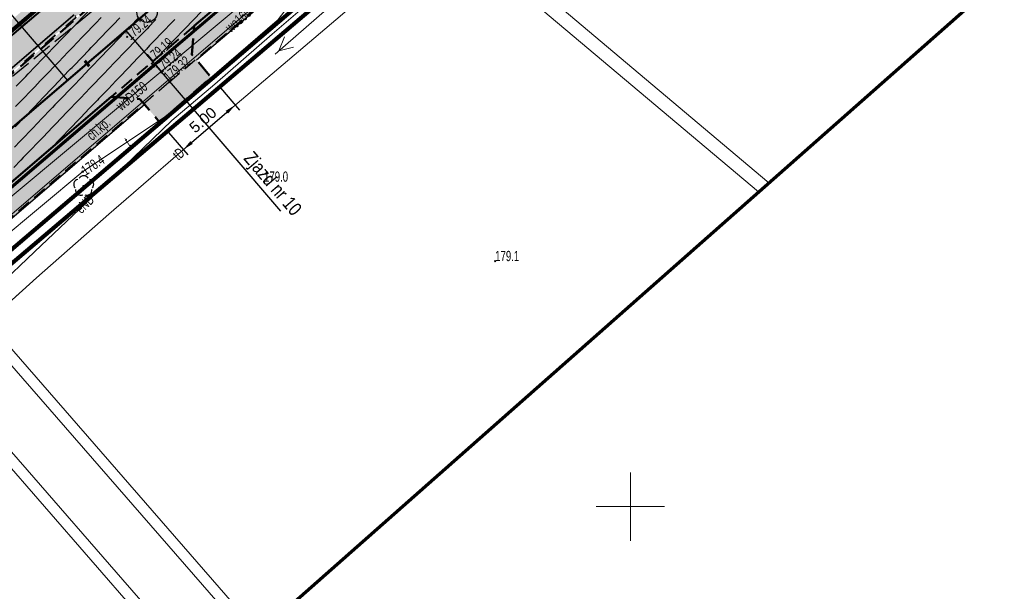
# Model space of a CAD drawing. Header units: metres. Extents: x 7429064 to 7431133, y 5709479 to 5714472.
# Tile 122 of 176: x 7429705 to 7429777, y 5709994 to 5710036. Entities that reach past the tile are written whole.
import ezdxf
from ezdxf.enums import TextEntityAlignment as Align

# ---------------------------------------------------------------- set-up
doc = ezdxf.new("R2010")
doc.units = ezdxf.units.M
for name, pattern in [('1', [0]), ('12', [3, 1, -1, 0, -1]), ('2_KTCR02', [1.5, 1, -0.5]), ('2_KTJZ01', [2, 1.5, -0.5]), ('2_KTKR01', [0]), ('3_14', [1, -1]), ('3_KTCR02', [1.5, 1, -0.5]), ('3_KTJZ01', [2, 1.5, -0.5]), ('3_KTKR01', [0]), ('4_SUOP03_17', [0]), ('4_SUPE_01', [0]), ('4_SUPT_01', [0]), ('4_SUPW_01', [0]), ('7_1', [0]), ('7_SUOP03_07', [0]), ('7_SUPE_01', [0]), ('7_SUPT_01', [0]), ('7_SUPW_01', [0]), ('CENTER2', [1.125, 0.75, -0.125, 0.125, -0.125]), ('DASHED', [19.05, 12.7, -6.35]), ('HIDDEN', [0.375, 0.25, -0.125])]:
    doc.linetypes.add(name, pattern=pattern)
for name, color, linetype in [('_1_Mapa', 7, 'Continuous'), ('_1_X-REFY', 7, 'Continuous'), ('C-DROGI-SYTUACJA-ETYKIETY', 7, 'Continuous'), ('C-TEREN', 7, 'Continuous'), ('D_1_LINIA_OPIS_ZJAZDY', 7, 'Continuous'), ('zzz.gaHSDomyslna', 7, 'Continuous')]:
    doc.layers.add(name, color=color, linetype=linetype)
doc.layers.add('_Brudnopis', color=22, linetype='Continuous', lineweight=50, plot=False)
for name, color, linetype, lineweight in [('_D_7_PAS DROGOWY-LINIA ROZGR TEREN INW', 222, 'HIDDEN', 50), ('_D_7_TEREN NIEZBEDNY DLA OB_BUD', 252, 'HIDDEN', 50), ('_D_8_Wymiary', 7, 'Continuous', 20), ('D_1_LINIA_KRAWĘŻNIK_BET_20_30 WYN 0-2 CM', 5, 'HIDDEN', 40), ('D_1_LINIA_KRAWĘŻNIK_BET_20_30 WYN 12 CM - III', 7, 'Continuous', 50), ('gaPoziome', 7, 'Continuous', 30), ('GMINA_L_0', 252, '12', 35), ('KRAWĘŻNIK BETONOWY 12_25 WYN 0 CM', 250, 'DASHED', 50), ('KRZYZE_L_0', 252, '1', 18), ('KTCR_E_T_1', 252, 'Continuous', 15), ('KTCR_L_1', 252, '2_KTCR02', 30), ('KTJZ_L_0', 252, '2_KTJZ01', 30), ('KTKR_L_0', 252, '2_KTKR01', 30), ('OBOP_T_1', 82, 'Continuous', 30), ('RTPW_T_0', 252, 'Continuous', 15), ('RTPW_T_1', 252, 'Continuous', 15), ('SUOT_L_1', 252, '4_SUOP03_17', 35), ('SUPE_E_T_3', 252, 'Continuous', 15), ('SUPE_L_3', 252, '4_SUPE_01', 18), ('SUPT_E_T_0', 252, 'Continuous', 15), ('SUPT_L_0', 252, '4_SUPT_01', 18), ('SUPW_E_T_0', 252, 'Continuous', 15), ('SUPW_L_0', 252, '4_SUPW_01', 18), ('SUTT_T_0', 252, 'Continuous', 18), ('zakres', 252, 'Continuous', 70)]:
    doc.layers.add(name, color=color, linetype=linetype, lineweight=lineweight)
doc.layers.add('D_1_LINIA_OBRZEŻE_BET_6x30cm - III', color=24, linetype='Continuous', lineweight=30, transparency=0.3)
doc.layers.add('D_2_HECZ_ZJAZDY - KOSTKA BET', color=214, linetype='Continuous', lineweight=13, transparency=0.3)
doc.layers.add('D_2_HECZ_CHODNIK_KOSTKA', color=7, linetype='Continuous', lineweight=0, true_color=0xf7f588, transparency=0.35)
doc.layers.add('D_2_HECZ_JEZDNIA KR3- NOWA KONSTRUKCJA', color=7, linetype='Continuous', lineweight=13, true_color=0x99e6ff, transparency=0.3)
doc.layers.add('DZIALKA_L_0', color=7, linetype='1', lineweight=40, true_color=0x008000)
doc.layers.add('HECZ DROGI ROWEROWE', color=7, linetype='Continuous', lineweight=13, true_color=0xff8a8a)
doc.styles.add('major_arial', font='arial.ttf')
doc.styles.add('Styl Arial', font='arial.ttf', dxfattribs={"width": 0.8, "height": 0.9})
doc.dimstyles.new('major_500', dxfattribs={"dimtxt": 0.8, "dimasz": 0.8, "dimexe": 0.5, "dimexo": 1, "dimgap": 0.3, "dimtad": 1, "dimzin": 1, "dimdsep": 46, "dimtxsty": 'major_arial', "dimcen": 0, "dimse1": 1, "dimse2": 1, "dimaunit": 1, "dimadec": 1, "dimazin": 0, "dimtfac": 1, "dimtix": 1, "dimtmove": 0, "dimatfit": 3, "dimfxl": 2, "dimfxlon": 1, "dimtolj": 1, "dimarcsym": 0})

# ---------------------------------------------------------------- blocks, each defined once
blk = doc.blocks.new('3_OBOP02_01')
at = {"linetype": 'Continuous'}
blk.add_circle((0, 0), 0.045, dxfattribs=at)
for centre, start, end in [((0, 0.375), 30.14012, 149.85988), ((-0.357, 0.116), 102.14447, 221.86002), ((0.357, 0.116), 318.13998, 77.85553), ((-0.22, -0.303), 174.14818, 293.85423), ((0.22, -0.303), 246.14577, 5.85182)]:
    blk.add_arc(centre, 0.375, start, end, dxfattribs=at)
blk = doc.blocks.new('3_RTPW01')
at = {"linetype": 'Continuous'}
blk.add_circle((0, 0), 0.045, dxfattribs=at)
blk = doc.blocks.new('3_RTPW02')
at = {"linetype": 'Continuous'}
blk.add_circle((0, 0), 0.045, dxfattribs=at)
blk = doc.blocks.new('7_SUPS01_07')
at = {"linetype": 'Continuous'}
blk.add_circle((0, 0), 0.0625, dxfattribs=at)
blk = doc.blocks.new('X-ref_MDCP_Szara')
at = {"layer": 'DZIALKA_L_0', "linetype": '1'}
for p, q in [((7429836.45, 5710146.5), (7429660.24, 5709996.55)), ((7429668.8, 5709988.15), (7429832.91, 5710127.96))]:
    blk.add_line(p, q, dxfattribs=at)
at = {"layer": 'GMINA_L_0', "linetype": '12'}
blk.add_line((7429660.24, 5709996.55), (7429836.45, 5710146.5), dxfattribs=at)
at = {"layer": 'KRZYZE_L_0', "linetype": '1'}
for p, q in [((7429750, 5709997.5), (7429750, 5710002.5)), ((7429747.5, 5710000), (7429752.5, 5710000))]:
    blk.add_line(p, q, dxfattribs=at)
at = {"layer": 'KTCR_L_1', "linetype": '3_14'}
for p in [(7429737.95, 5710051.59), (7429691.93, 5710012.33)]:
    blk.add_line(p, (7429715.16, 5710032.17), dxfattribs=at)
at = {"layer": 'KTCR_L_1', "linetype": '3_KTCR02'}
for q in [(7429738.93, 5710050.44), (7429693.03, 5710011.15)]:
    blk.add_line((7429716.29, 5710031.02), q, dxfattribs=at)
at = {"layer": 'KTJZ_L_0', "linetype": '3_KTJZ01'}
for p, q in [((7429737.95, 5710051.59), (7429715.16, 5710032.17)), ((7429687.8, 5710017.54), (7429710.93, 5710036.44)), ((7429715.16, 5710032.17), (7429691.93, 5710012.33))]:
    blk.add_line(p, q, dxfattribs=at)
at = {"layer": 'KTKR_L_0', "linetype": '3_KTKR01'}
for p in [(7429737.95, 5710051.59), (7429691.93, 5710012.33)]:
    blk.add_line(p, (7429715.16, 5710032.17), dxfattribs=at)
at = {"layer": 'SUOT_L_1', "linetype": '7_SUOP03_07'}
blk.add_line((7429716.23, 5710028.66), (7429724.18, 5710035.49), dxfattribs=at)
at = {"layer": 'SUOT_L_1', "linetype": '7_1'}
blk.add_line((7429716.23, 5710028.66), (7429724.18, 5710035.49), dxfattribs=at)
at = {"layer": 'SUPE_L_3', "linetype": '7_SUPE_01'}
for p, q in [((7429723.81, 5710034.53), (7429729.15, 5710039.13)), ((7429724.034, 5710033.068), (7429727.802, 5710036.356)), ((7429719.62, 5710030.86), (7429723.81, 5710034.53)), ((7429724.298, 5710033.299), (7429724.723, 5710034.333)), ((7429724.298, 5710033.299), (7429725.38, 5710033.579)), ((7429716.49, 5710028.22), (7429719.62, 5710030.86)), ((7429711.57, 5710023.5), (7429716.49, 5710028.22)), ((7429706.43, 5710018.62), (7429711.57, 5710023.5)), ((7429700.16, 5710012.66), (7429706.43, 5710018.62))]:
    blk.add_line(p, q, dxfattribs=at)
at = {"layer": 'SUPT_L_0', "linetype": '7_SUPT_01'}
for p, q in [((7429724.18, 5710035.49), (7429727.42, 5710039.77)), ((7429733.19, 5710039.64), (7429728.47, 5710035.58)), ((7429716.23, 5710028.66), (7429724.18, 5710035.49)), ((7429728.47, 5710035.58), (7429719.65, 5710028.09)), ((7429709.97, 5710024.48), (7429716.23, 5710028.66)), ((7429719.65, 5710028.09), (7429711.88, 5710021.36)), ((7429679.55, 5709999.21), (7429709.97, 5710024.48)), ((7429706.58, 5710016.73), (7429711.88, 5710021.36)), ((7429697.61, 5710008.63), (7429706.58, 5710016.73))]:
    blk.add_line(p, q, dxfattribs=at)
at = {"layer": 'SUPW_L_0', "linetype": '7_SUPW_01'}
for p, q in [((7429659.872, 5709982.877), (7429732.87, 5710045.46)), ((7429725.657, 5710040.114), (7429694.747, 5710014.324))]:
    blk.add_line(p, q, dxfattribs=at)
at = {"layer": 'SUPW_L_0', "linetype": '7_1'}
for p, q in [((7429659.872, 5709982.877), (7429732.87, 5710045.46)), ((7429738.916, 5710041.52), (7429760.112, 5710023.673)), ((7429759.354, 5710023.004), (7429738.21, 5710040.808)), ((7429694.747, 5710014.324), (7429725.657, 5710040.114)), ((7429693.294, 5710024.684), (7429722.85, 5709990.774)), ((7429722.25, 5709990.244), (7429692.691, 5710024.159)), ((7429699.654, 5710009.846), (7429719.14, 5709987.498)), ((7429718.54, 5709986.968), (7429699.05, 5710009.321))]:
    blk.add_line(p, q, dxfattribs=at)
at = {"layer": 'zakres', "linetype": 'Continuous', "lineweight": 70, "flags": 128}
blk.add_lwpolyline([(7429664.145, 5709938.943), (7429852.365, 5710105.124), (7429894.812, 5710142.052)], dxfattribs=at)
at = {"layer": 'OBOP_T_1'}
blk.add_blockref('3_OBOP02_01', (7429710.04, 5710023.43), dxfattribs=at)
at = {"layer": 'RTPW_T_0'}
for p in [(7429723.22, 5710023.74), (7429740.117, 5710017.939)]:
    blk.add_blockref('3_RTPW01', p, dxfattribs=at)
at = {"layer": 'RTPW_T_1'}
for p in [(7429713.21, 5710034.33), (7429715.02, 5710032.37), (7429715.16, 5710032.17), (7429716.29, 5710031.02)]:
    blk.add_blockref('3_RTPW02', p, dxfattribs=at)
at = {"layer": 'SUTT_T_0'}
blk.add_blockref('7_SUPS01_07', (7429709.97, 5710024.48), dxfattribs=at)
at = {"layer": 'KTCR_E_T_1', "width": 0.7}
blk.add_text('ch.kp.', height=0.75, rotation=40.9623, dxfattribs=at).set_placement((7429711.177, 5710027.531), align=Align.MIDDLE)
at = {"layer": 'RTPW_T_0', "width": 0.7}
for s, p in [('179.0', (7429723.22, 5710023.74)), ('179.1', (7429740.117, 5710017.939))]:
    blk.add_text(s, height=0.75, dxfattribs=at).set_placement(p)
at = {"layer": 'RTPW_T_1', "width": 0.7}
blk.add_text('179.24', height=0.75, rotation=40.40575, dxfattribs=at).set_placement((7429713.21, 5710034.33), align=Align.MIDDLE_LEFT)
for s, rotation, p in [('179.19', 40.60765, (7429715.02, 5710032.37)), ('179.32', 40.62213, (7429716.29, 5710031.02))]:
    blk.add_text(s, height=0.75, rotation=rotation, dxfattribs=at).set_placement(p)
blk.add_text('179.24', height=0.75, rotation=40.43526, dxfattribs=at).set_placement((7429715.16, 5710032.17), align=Align.TOP_LEFT)
at = {"layer": 'SUPE_E_T_3', "width": 0.7}
blk.add_text('eND', height=0.75, rotation=43.51362, dxfattribs=at).set_placement((7429710.114, 5710022.117), align=Align.MIDDLE)
at = {"layer": 'SUPT_E_T_0', "width": 0.7}
for s, rotation, p in [('t', 33.7323, (7429713.226, 5710026.654)), ('tD', 40.89752, (7429716.976, 5710025.774))]:
    blk.add_text(s, height=0.75, rotation=rotation, dxfattribs=at).set_placement(p, align=Align.MIDDLE)
at = {"layer": 'SUPW_E_T_0', "width": 0.7}
for s, rotation, p in [('wo160', 40.60702, (7429721.329, 5710035.566)), ('woD150', 39.83999, (7429713.545, 5710030.009))]:
    blk.add_text(s, height=0.75, rotation=rotation, dxfattribs=at).set_placement(p, align=Align.MIDDLE)
at = {"layer": 'SUTT_T_0', "width": 0.7}
blk.add_text('178.4', height=0.75, rotation=33.50838, dxfattribs=at).set_placement((7429709.97, 5710024.48), align=Align.MIDDLE_LEFT)
blk = doc.blocks.new('*U286')
at = {"layer": 'zzz.gaHSDomyslna', "color": 140}
for points in [[(22.792, 19.507, 0.12, 0.12, 0), (24.312, 20.807, 0.12, 0.12, 0)], [(18.234, 15.606, 0.12, 0.12, 0), (19.753, 16.906, 0.12, 0.12, 0)]]:
    blk.add_lwpolyline(points, format="xyseb", dxfattribs=at)
blk = doc.blocks.new('gaHSPos')
at = {"color": 0, "linetype": 'Continuous', "lineweight": 0}
blk.add_point((0, 0), dxfattribs=at)
blk = doc.blocks.new('*U247')
at = {"layer": 'zzz.gaHSDomyslna', "color": 140}
for points in [[(5.24, 4.643, 0.12, 0.12, 0), (-0.078, 0.091, 0.12, 0.12, 0)], [(4.636, 3.81, 0.12, 0.12, 0), (5.396, 4.46, 0.12, 0.12, 0)], [(3.117, 2.51, 0.12, 0.12, 0), (3.877, 3.16, 0.12, 0.12, 0)], [(1.598, 1.209, 0.12, 0.12, 0), (2.357, 1.86, 0.12, 0.12, 0)], [(0.078, -0.091, 0.12, 0.12, 0), (0.838, 0.559, 0.12, 0.12, 0)]]:
    blk.add_lwpolyline(points, format="xyseb", dxfattribs=at)
at = {"color": 140}
for p in [(5.318, 4.552), (0, 0)]:
    blk.add_blockref('gaHSPos', p, dxfattribs=at)
blk = doc.blocks.new('X-ref_SOR')
at = {"layer": 'gaPoziome'}
for name, p in [('*U286', (7429687.419, 5710012.817)), ('*U247', (7429704.1, 5710031.305))]:
    blk.add_blockref(name, p, dxfattribs=at)
blk = doc.blocks.new('*D115')
at = {"layer": '_D_8_Wymiary', "color": 0, "lineweight": -2, "transparency": 16777216}
for p, q in [((7429720.028, 5710030.605), (7429721.437, 5710028.966)), ((7429717.925, 5710026.608), (7429720.504, 5710028.824)), ((7429716.236, 5710027.347), (7429717.644, 5710025.707))]:
    blk.add_line(p, q, dxfattribs=at)
at = {"layer": '_D_8_Wymiary', "color": 0, "transparency": 16777216}
for points in [[(7429720.417, 5710028.925), (7429720.591, 5710028.722), (7429721.111, 5710029.345)], [(7429717.838, 5710026.709), (7429718.012, 5710026.507), (7429717.318, 5710026.087)]]:
    blk.add_solid(points, dxfattribs=at)
at = {"layer": 'Defpoints', "color": 0, "transparency": 16777216}
for p in [(7429719.377, 5710031.363), (7429721.111, 5710029.345), (7429715.584, 5710028.105)]:
    blk.add_point(p, dxfattribs=at)
at = {"layer": '_D_8_Wymiary', "color": 0, "transparency": 16777216, "insert": (7429718.753, 5710028.253), "char_height": 0.8, "attachment_point": 5, "rotation": 40.66652, "style": 'major_arial'}
blk.add_mtext('\\A1;5.00', dxfattribs=at)
blk = doc.blocks.new('x-ref_warstwice')
at = {"layer": 'C-TEREN', "color": 42, "linetype": 'HIDDEN', "lineweight": 25, "ltscale": 10}
for points, elevation in [([(7429714.018, 5710035.686), (7429713.459, 5710035.103), (7429713.322, 5710034.961), (7429713.318, 5710034.956), (7429712.627, 5710034.236), (7429711.979, 5710033.562), (7429711.931, 5710033.511), (7429711.879, 5710033.457), (7429711.235, 5710032.786), (7429710.632, 5710032.158), (7429710.539, 5710032.061), (7429710.44, 5710031.958), (7429709.843, 5710031.336), (7429709.284, 5710030.754), (7429709.148, 5710030.611), (7429709.001, 5710030.459), (7429708.452, 5710029.886), (7429707.937, 5710029.35), (7429707.756, 5710029.161), (7429707.563, 5710028.96), (7429707.06, 5710028.436), (7429706.59, 5710027.946), (7429706.364, 5710027.711), (7429706.124, 5710027.461), (7429705.669, 5710026.986), (7429705.405, 5710026.711), (7429704.973, 5710026.262)], 179.26), ([(7429715.322, 5710035.607), (7429715.215, 5710035.496), (7429714.831, 5710035.096), (7429714.668, 5710034.926), (7429714.447, 5710034.696), (7429713.973, 5710034.201), (7429713.728, 5710033.947), (7429713.277, 5710033.476), (7429712.854, 5710033.036), (7429712.581, 5710032.751), (7429712.289, 5710032.447), (7429711.885, 5710032.026), (7429711.507, 5710031.632), (7429711.189, 5710031.301), (7429710.851, 5710030.948), (7429710.494, 5710030.576), (7429710.159, 5710030.228), (7429709.798, 5710029.851), (7429709.412, 5710029.449), (7429709.102, 5710029.127), (7429708.812, 5710028.824), (7429708.406, 5710028.402), (7429707.973, 5710027.95), (7429707.71, 5710027.677), (7429707.464, 5710027.42), (7429707.015, 5710026.952), (7429706.534, 5710026.451), (7429706.319, 5710026.227), (7429705.815, 5710025.702), (7429705.623, 5710025.502), (7429705.443, 5710025.314), (7429704.927, 5710024.777)], 179.28), ([(7429718.646, 5710036.173), (7429718.053, 5710035.562), (7429717.419, 5710034.91), (7429717.353, 5710034.841), (7429716.696, 5710034.164), (7429716.653, 5710034.12), (7429716.519, 5710033.981), (7429716.511, 5710033.973), (7429716.483, 5710033.944), (7429715.969, 5710033.407), (7429715.409, 5710032.824)], 179.32), ([(7429705.018, 5710027.746), (7429705.714, 5710028.47), (7429705.714, 5710028.471), (7429705.715, 5710028.472), (7429705.734, 5710028.492), (7429706.389, 5710029.174), (7429706.41, 5710029.196), (7429706.433, 5710029.22), (7429707.106, 5710029.921), (7429707.736, 5710030.578), (7429707.802, 5710030.646), (7429707.872, 5710030.719), (7429708.497, 5710031.371), (7429709.083, 5710031.981), (7429709.193, 5710032.096), (7429709.31, 5710032.218), (7429709.889, 5710032.821), (7429710.431, 5710033.385), (7429710.585, 5710033.546), (7429710.749, 5710033.717), (7429711.28, 5710034.271), (7429711.778, 5710034.789), (7429711.976, 5710034.996), (7429712.188, 5710035.216), (7429712.672, 5710035.721)], 179.24), ([(7429705.064, 5710029.231), (7429705.514, 5710029.699), (7429705.76, 5710029.956), (7429706.022, 5710030.23), (7429706.456, 5710030.681), (7429706.861, 5710031.103), (7429707.151, 5710031.406), (7429707.461, 5710031.729), (7429707.847, 5710032.131), (7429708.209, 5710032.507), (7429708.543, 5710032.856), (7429708.9, 5710033.228), (7429709.239, 5710033.581), (7429709.556, 5710033.911), (7429709.934, 5710034.306), (7429710.339, 5710034.727), (7429710.63, 5710035.03), (7429710.903, 5710035.315), (7429711.326, 5710035.755)], 179.22)]:
    blk.add_lwpolyline(points, dxfattribs=dict(at, elevation=elevation))
at = {"layer": 'C-TEREN', "color": 46, "linetype": 'Continuous', "lineweight": 30}
for points, elevation in [([(7429716.707, 5710035.605), (7429716.291, 5710035.176), (7429716.007, 5710034.884), (7429715.921, 5710034.794), (7429715.863, 5710034.735), (7429715.657, 5710034.52), (7429715.319, 5710034.166), (7429714.858, 5710033.686), (7429714.623, 5710033.441), (7429714.139, 5710032.937), (7429713.927, 5710032.716), (7429713.729, 5710032.51), (7429713.231, 5710031.992), (7429712.7, 5710031.438), (7429712.535, 5710031.267), (7429712.381, 5710031.106), (7429711.84, 5710030.542), (7429711.261, 5710029.939), (7429711.144, 5710029.817), (7429711.034, 5710029.702), (7429710.448, 5710029.092), (7429709.822, 5710028.44), (7429709.752, 5710028.367), (7429709.687, 5710028.298), (7429709.056, 5710027.642), (7429708.384, 5710026.941), (7429708.361, 5710026.917), (7429708.339, 5710026.895), (7429707.685, 5710026.212)], 179.3), ([(7429705.11, 5710030.716), (7429705.612, 5710031.239), (7429705.805, 5710031.441), (7429705.986, 5710031.629), (7429706.501, 5710032.165), (7429707.051, 5710032.738), (7429707.197, 5710032.89), (7429707.334, 5710033.033), (7429707.893, 5710033.615), (7429708.489, 5710034.237), (7429708.588, 5710034.34), (7429708.681, 5710034.437), (7429709.284, 5710035.065), (7429709.928, 5710035.736), (7429709.98, 5710035.79), (7429710.029, 5710035.841), (7429710.676, 5710036.515), (7429711.367, 5710037.235), (7429711.372, 5710037.24), (7429711.508, 5710037.382), (7429711.493, 5710037.4), (7429711.43, 5710037.473)], 179.2)]:
    blk.add_lwpolyline(points, dxfattribs=dict(at, elevation=elevation))
blk = doc.blocks.new('AeccTickCircle')
at = {"color": 0, "linetype": 'ByBlock', "lineweight": -2}
blk.add_circle((0, 0), 0.5, dxfattribs=at)
blk = doc.blocks.new('AeccTickLine')
at = {"color": 0, "linetype": 'ByBlock', "lineweight": -2}
blk.add_line((0, 1), (0, -1), dxfattribs=at)
blk = doc.blocks.new('OŚ_Dąbrowskiego_1')
at = {"layer": '_D_8_Wymiary', "color": 1, "linetype": 'CENTER2', "lineweight": 35, "flags": 128}
blk.add_lwpolyline([(7429230.998, 5709660.664), (7429273.145, 5709676.622, 0.085629), (7429337.582, 5709714.618), (7429502.301, 5709854.381), (7429714.669, 5710036.139), (7429868.111, 5710165.952)], format="xyb", dxfattribs=at)
at = {"layer": 'C-DROGI-SYTUACJA-ETYKIETY', "color": 7, "linetype": 'Continuous', "lineweight": -3, "xscale": 1.5, "yscale": 1.5, "zscale": 1.5, "rotation": 40.55900962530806}
blk.add_blockref('AeccTickCircle', (7429714.669, 5710036.139), dxfattribs=at)
at = {"layer": 'C-DROGI-SYTUACJA-ETYKIETY', "color": 7, "linetype": 'Continuous', "lineweight": 60, "xscale": 0.25, "yscale": 0.25, "zscale": 0.25, "rotation": 40.55900962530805}
blk.add_blockref('AeccTickLine', (7429710.271, 5710032.375), dxfattribs=at)

msp = doc.modelspace()

# ---------------------------------------------------------------- hatches: boundary and pattern name
at = {"layer": 'D_2_HECZ_CHODNIK_KOSTKA', "transparency": 33554585}
h = msp.add_hatch(color=256, dxfattribs=at)
h.dxf.hatch_style = 1
h.paths.add_polyline_path([(7429638.934, 5709954.087), (7429640.777, 5709951.999), (7429638.441, 5709949.938), (7429636.626, 5709951.994)], flags=16)
edge = h.paths.add_edge_path(flags=16)
edge.add_arc((7429654.582, 5709963.368), 1.5, 0, 360)
h.paths.add_polyline_path([(7429662.693, 5709978.696), (7429660.193, 5709981.617), (7429660.302, 5709983.027), (7429663.87, 5709986.081), (7429664.797, 5709985.745), (7429665.85, 5709979.514), (7429664.189, 5709978.469)], flags=16)
edge = h.paths.add_edge_path(flags=16)
edge.add_arc((7429638.601, 5709947.846), 0.045, 131.82718, 219.38494)
edge.add_line((7429638.566, 5709947.817), (7429636.832, 5709946.394))
edge.add_line((7429636.832, 5709946.394), (7429635.391, 5709947.983))
edge.add_line((7429635.391, 5709947.983), (7429637.179, 5709949.435))
edge.add_line((7429637.179, 5709949.435), (7429638.571, 5709947.879))
edge = h.paths.add_edge_path(flags=16)
edge.add_arc((7429645.82, 5709955.199), 1.5, 0, 180)
edge.add_arc((7429645.82, 5709955.199), 1.5, 180, 360)
edge = h.paths.add_edge_path()
edge.add_line((7429712.034, 5710029.935), (7429658.242, 5709983.896))
edge.add_arc((7429659.833, 5709982.472), 2.136, 138.16363, 217.41674)
edge.add_line((7429658.137, 5709981.174), (7429662.461, 5709976.122))
edge.add_line((7429662.461, 5709976.122), (7429648.558, 5709964.222))
edge.add_line((7429648.558, 5709964.222), (7429646.835, 5709966.236))
edge.add_line((7429646.835, 5709966.236), (7429635.022, 5709956.126))
edge.add_arc((7429638.273, 5709952.327), 5, 130.55901, 179.14209)
edge.add_line((7429633.274, 5709952.402), (7429636.193, 5709940.012))
edge.add_line((7429636.193, 5709940.012), (7429636.937, 5709940.297))
edge.add_line((7429636.937, 5709940.297), (7429638.161, 5709941.514))
edge.add_line((7429638.161, 5709941.514), (7429636.84, 5709943.07))
edge.add_line((7429636.84, 5709943.07), (7429641.44, 5709947.06))
edge.add_line((7429641.44, 5709947.06), (7429642.8, 5709945.53))
edge.add_line((7429642.8, 5709945.53), (7429644.87, 5709947.34))
edge.add_line((7429644.87, 5709947.34), (7429643.5, 5709948.96))
edge.add_line((7429643.5, 5709948.96), (7429652.14, 5709956.36))
edge.add_line((7429652.14, 5709956.36), (7429658.31, 5709961.76))
edge.add_line((7429658.31, 5709961.76), (7429659.652, 5709960.219))
edge.add_line((7429659.652, 5709960.219), (7429660.67, 5709961.16))
edge.add_line((7429660.67, 5709961.16), (7429659.38, 5709962.66))
edge.add_line((7429659.38, 5709962.66), (7429662.38, 5709965.27))
edge.add_line((7429662.38, 5709965.27), (7429663.721, 5709963.735))
edge.add_line((7429663.721, 5709963.735), (7429664.65, 5709964.56))
edge.add_line((7429664.65, 5709964.56), (7429661.84, 5709967.78))
edge.add_line((7429661.84, 5709967.78), (7429666.72, 5709971.95))
edge.add_line((7429666.72, 5709971.95), (7429664.152, 5709974.98))
edge.add_line((7429664.152, 5709974.98), (7429668.661, 5709978.913))
edge.add_line((7429668.661, 5709978.913), (7429667.19, 5709980.588))
edge.add_line((7429667.19, 5709980.588), (7429666.126, 5709986.882))
edge.add_line((7429666.126, 5709986.882), (7429666.719, 5709988.519))
edge.add_line((7429666.719, 5709988.519), (7429714.477, 5710029.393))
edge.add_line((7429714.477, 5710029.393), (7429714.151, 5710029.773))
edge.add_line((7429714.151, 5710029.773), (7429712.034, 5710029.935))
edge = h.paths.add_edge_path()
edge.add_line((7429827.678, 5710127.816), (7429718.119, 5710035.128))
edge.add_line((7429718.119, 5710035.128), (7429717.952, 5710033.022))
edge.add_line((7429717.952, 5710033.022), (7429718.278, 5710032.643))
edge.add_line((7429718.278, 5710032.643), (7429831.149, 5710128.133))
edge.add_arc((7429829.636, 5710125.542), 3, 59.70387, 130.73554)
at = {"layer": 'D_2_HECZ_JEZDNIA KR3- NOWA KONSTRUKCJA'}
h = msp.add_hatch(color=256, dxfattribs=at)
h.dxf.hatch_style = 1
edge = h.paths.add_edge_path()
edge.add_arc((7429610.557, 5709990.469), 30, 310.55901, 314.29353)
edge.add_arc((7429610.557, 5709990.469), 30, 314.29353, 325.39412)
edge.add_line((7429635.249, 5709973.431), (7429635.899, 5709972.672))
edge.add_line((7429635.899, 5709972.672), (7429667.702, 5709999.89))
edge.add_line((7429667.702, 5709999.89), (7429675.246, 5710006.347))
edge.add_line((7429675.246, 5710006.347), (7429712.724, 5710038.423))
edge.add_line((7429712.724, 5710038.423), (7429823.828, 5710132.378))
edge.add_line((7429823.828, 5710132.378), (7429834.316, 5710141.377))
edge.add_line((7429834.316, 5710141.377), (7429846.156, 5710151.524))
edge.add_line((7429846.156, 5710151.524), (7429850.099, 5710146.734))
edge.add_line((7429850.099, 5710146.734), (7429838.187, 5710136.85))
edge.add_line((7429838.187, 5710136.85), (7429827.698, 5710127.833))
edge.add_line((7429827.698, 5710127.833), (7429716.613, 5710033.854))
edge.add_line((7429716.613, 5710033.854), (7429633.474, 5709962.699))
edge.add_arc((7429636.726, 5709958.9), 5, 130.55901, 193.25708)
edge.add_line((7429631.859, 5709957.753), (7429636.051, 5709939.958))
edge.add_line((7429636.051, 5709939.958), (7429630.653, 5709938.888))
edge.add_line((7429630.653, 5709938.888), (7429629.491, 5709943.821))
edge.add_arc((7429623.651, 5709942.445), 6, 13.25708, 130.55901)
edge.add_line((7429619.749, 5709947.003), (7429619.729, 5709946.986))
edge.add_line((7429619.729, 5709946.986), (7429617.779, 5709949.265))
edge.add_line((7429617.779, 5709949.265), (7429606.383, 5709939.512))
edge.add_line((7429606.383, 5709939.512), (7429594.274, 5709929.149))
edge.add_line((7429594.274, 5709929.149), (7429594.825, 5709928.314))
edge.add_line((7429594.825, 5709928.314), (7429589.708, 5709924.935))
edge.add_arc((7429606.237, 5709899.9), 30, 123.43399, 130.55901)
edge.add_line((7429586.73, 5709922.692), (7429529.23, 5709873.48))
edge.add_line((7429529.23, 5709873.48), (7429502.179, 5709850.343))
edge.add_line((7429502.179, 5709850.343), (7429339.523, 5709712.33))
edge.add_arc((7429194.822, 5709882.942), 223.711, 294.66533, 310.3021, ccw=False)
edge.add_arc((7429190.304, 5709894.737), 236.317, 290.79615, 294.46753, ccw=False)
edge.add_line((7429274.207, 5709673.816), (7429245.41, 5709663.13))
edge.add_line((7429245.41, 5709663.13), (7429242.106, 5709661.907))
edge.add_line((7429242.106, 5709661.907), (7429240.354, 5709666.717))
edge.add_line((7429240.354, 5709666.717), (7429244.254, 5709668.201))
edge.add_line((7429244.254, 5709668.201), (7429272.082, 5709679.428))
edge.add_arc((7429195.246, 5709882.369), 217, 290.73736, 310.31443)
edge.add_line((7429335.641, 5709716.905), (7429500.355, 5709856.664))
edge.add_line((7429500.355, 5709856.664), (7429629.269, 5709966.997))
edge.add_line((7429629.269, 5709966.997), (7429630.064, 5709967.677))
at = {"layer": 'D_2_HECZ_ZJAZDY - KOSTKA BET', "transparency": 33554508}
h = msp.add_hatch(color=256, dxfattribs=at)
h.dxf.hatch_style = 1
h.paths.add_polyline_path([(7429719.377, 5710031.363), (7429717.952, 5710033.022), (7429718.119, 5710035.128), (7429712.034, 5710029.935), (7429714.151, 5710029.773), (7429715.584, 5710028.105)])
at = {"layer": 'HECZ DROGI ROWEROWE'}
h = msp.add_hatch(color=256, dxfattribs=at)
h.dxf.hatch_style = 1
edge = h.paths.add_edge_path()
edge.add_arc((7429796.82, 5710136.433), 20.404, 308.03217, 334.25282)
edge.add_arc((7429835.93, 5710116.897), 23.318, 143.78965, 152.76235, ccw=False)
edge.add_arc((7429839.325, 5710112.767), 28.527, 132.15112, 141.12382, ccw=False)
edge.add_line((7429820.181, 5710133.917), (7429834.124, 5710145.713))
edge.add_arc((7429837.354, 5710141.896), 5, 102.0154, 130.23149, ccw=False)
edge.add_line((7429836.313, 5710146.786), (7429842.063, 5710148.01))
edge.add_line((7429842.063, 5710148.01), (7429845.234, 5710150.73))
edge.add_line((7429845.234, 5710150.73), (7429843.045, 5710150.264))
edge.add_arc((7429842.629, 5710152.22), 2, 169.05959, 282.0154, ccw=False)
edge.add_line((7429840.665, 5710152.6), (7429846.908, 5710184.895))
edge.add_arc((7429848.38, 5710184.61), 1.5, 109.39883, 169.05959, ccw=False)
edge.add_line((7429847.882, 5710186.025), (7429848.854, 5710186.367))
edge.add_line((7429848.854, 5710186.367), (7429847.265, 5710191.424))
edge.add_line((7429847.265, 5710191.424), (7429846.903, 5710192.479))
edge.add_line((7429846.903, 5710192.479), (7429845.675, 5710198.449))
edge.add_arc((7429825.958, 5710195.082), 20.002, -10.93914, 9.68818, ccw=False)
edge.add_line((7429845.597, 5710191.287), (7429839.403, 5710159.242))
edge.add_arc((7429819.766, 5710163.038), 20, 310.23149, 349.05959, ccw=False)
edge.add_line((7429832.684, 5710147.769), (7429817.64, 5710135.042))
edge.add_arc((7429832.495, 5710117.483), 23, 130.23149, 151.7604)
edge.add_arc((7429794.613, 5710137.829), 20, 310.23149, 331.7604, ccw=False)
edge.add_line((7429807.531, 5710122.56), (7429710.78, 5710040.708))
edge.add_line((7429710.78, 5710040.708), (7429674.341, 5710009.522))
edge.add_arc((7429663.288, 5710022.437), 17, 303.43399, 310.55901, ccw=False)
edge.add_line((7429672.654, 5710008.25), (7429665.175, 5710003.312))
edge.add_arc((7429654.155, 5710020.002), 20, 287.25233, 303.43399, ccw=False)
edge.add_line((7429660.087, 5710000.902), (7429655.396, 5709999.445))
edge.add_arc((7429662.069, 5709977.958), 22.5, 107.25233, 130.55901)
edge.add_line((7429647.439, 5709995.052), (7429638.424, 5709987.337))
edge.add_arc((7429653.054, 5709970.242), 22.5, 130.55901, 144.59525)
edge.add_line((7429634.715, 5709983.278), (7429621.962, 5709965.306))
edge.add_arc((7429606.364, 5709977.009), 19.5, 310.55901, 323.1201, ccw=False)
edge.add_line((7429619.043, 5709962.194), (7429498.409, 5709858.948))
edge.add_line((7429498.409, 5709858.948), (7429409.747, 5709783.718))
edge.add_line((7429409.747, 5709783.718), (7429333.7, 5709719.193))
edge.add_arc((7429195.246, 5709882.369), 214, 294.99294, 310.31443, ccw=False)
edge.add_line((7429285.662, 5709688.408), (7429286.787, 5709685.755))
edge.add_arc((7429195.216, 5709882.43), 216.948, 294.96649, 310.31053)
edge.add_line((7429335.566, 5709716.997), (7429500.277, 5709856.756))
edge.add_line((7429500.277, 5709856.756), (7429621.38, 5709960.403))
edge.add_line((7429621.38, 5709960.403), (7429627.625, 5709965.748))
edge.add_line((7429627.625, 5709965.748), (7429629.904, 5709967.698))
edge.add_line((7429629.904, 5709967.698), (7429629.179, 5709968.529))
edge.add_arc((7429630.687, 5709969.843), 2, 144.59525, 221.08228, ccw=False)
edge.add_line((7429629.056, 5709971.002), (7429636.752, 5709981.829))
edge.add_arc((7429653.054, 5709970.242), 20, 130.55901, 144.59525, ccw=False)
edge.add_line((7429640.049, 5709985.437), (7429649.631, 5709993.62))
edge.add_arc((7429662.069, 5709977.958), 20, 107.25233, 128.45329, ccw=False)
edge.add_line((7429656.137, 5709997.058), (7429665.185, 5709999.868))
edge.add_line((7429665.185, 5709999.868), (7429673.721, 5710005.504))
edge.add_arc((7429657.258, 5710030.439), 29.88, 303.43399, 310.55901)
edge.add_line((7429676.687, 5710007.738), (7429712.64, 5710038.509))
edge.add_line((7429712.64, 5710038.509), (7429809.391, 5710120.361))
edge.add_line((7429809.391, 5710120.361), (7429809.391, 5710120.361))

# ---------------------------------------------------------------- linework, layer by layer
at = {"layer": '_Brudnopis', "flags": 128}
msp.add_lwpolyline([(7429230.998, 5709660.664), (7429273.145, 5709676.622, 0.085605), (7429337.585, 5709714.618), (7429368.823, 5709741.125), (7429502.301, 5709854.381), (7429714.669, 5710036.139), (7429868.111, 5710165.952)], format="xyb", dxfattribs=at)
msp.add_lwpolyline([(7429504.409, 5709851.907), (7429716.775, 5710033.663), (7429870.21, 5710163.471)], dxfattribs=at)
at = {"layer": '_D_7_PAS DROGOWY-LINIA ROZGR TEREN INW', "ltscale": 10, "const_width": 0.3, "flags": 128}
for points in [[(7429287.498, 5709689.141), (7429307.71, 5709696.948), (7429435.698, 5709805.84), (7429660.078, 5709996.74), (7429836.288, 5710146.69)], [(7429668.8, 5709988.15), (7429832.91, 5710127.96)]]:
    msp.add_lwpolyline(points, dxfattribs=at)
at = {"layer": '_D_7_TEREN NIEZBEDNY DLA OB_BUD', "ltscale": 10, "const_width": 0.3, "flags": 128}
msp.add_lwpolyline([(7429838.642, 5710133.498), (7429838.163, 5710130.983), (7429669.785, 5709988.07), (7429674.221, 5709982.833), (7429665.132, 5709974.906), (7429667.705, 5709971.871), (7429662.832, 5709967.707), (7429665.637, 5709964.494), (7429637.109, 5709939.516), (7429616.438, 5709933.991), (7429410.711, 5709758.425), (7429398.46, 5709756.965), (7429363.725, 5709727.377), (7429364.497, 5709726.485), (7429330.157, 5709696.304), (7429317.553, 5709687.475), (7429303.139, 5709679.24), (7429296.402, 5709677.454), (7429295.854, 5709678.755), (7429285.213, 5709675.171), (7429285.468, 5709665.629), (7429278.469, 5709665.47), (7429278.347, 5709670.061), (7429254.481, 5709660.887), (7429229.937, 5709651.368), (7429224.487, 5709665.833), (7429244.657, 5709675.131), (7429249.847, 5709679.192), (7429269.079, 5709686.95), (7429282.549, 5709692.752), (7429296.468, 5709699.803), (7429307.464, 5709706.348), (7429318.986, 5709714.248), (7429330.313, 5709723.204), (7429495.004, 5709862.943), (7429615.273, 5709965.877), (7429632.42, 5709989.108), (7429648.373, 5710002.762), (7429661.377, 5710006.8), (7429669.911, 5710012.64), (7429707.476, 5710044.593), (7429834.508, 5710152.316), (7429838.121, 5710158.939), (7429844.755, 5710193.28), (7429843.741, 5710206.48), (7429852.314, 5710203.598), (7429849.368, 5710188.375), (7429850.227, 5710185.684), (7429848.746, 5710185.163), (7429846.827, 5710175.247), (7429842.58, 5710153.283), (7429856.534, 5710164.104), (7429864.199, 5710154.59)], close=True, dxfattribs=at)
at = {"layer": '_D_8_Wymiary', "flags": 128}
msp.add_lwpolyline([(7429713.118, 5710034.812), (7429717.48, 5710029.734)], dxfattribs=at)
at = {"layer": 'D_1_LINIA_KRAWĘŻNIK_BET_20_30 WYN 0-2 CM', "ltscale": 4, "flags": 128}
msp.add_lwpolyline([(7429718.119, 5710035.128), (7429716.613, 5710033.854), (7429712.034, 5710029.935)], dxfattribs=at)
at = {"layer": 'D_1_LINIA_KRAWĘŻNIK_BET_20_30 WYN 12 CM - III', "flags": 128}
for points in [[(7429831.149, 5710128.133, 0.317837), (7429827.698, 5710127.833), (7429718.119, 5710035.128)], [(7429712.034, 5710029.935), (7429658.242, 5709983.896, 0.414214), (7429658.023, 5709981.076), (7429662.249, 5709976.138), (7429648.574, 5709964.434), (7429644.348, 5709969.372, 0.414214), (7429641.528, 5709969.591)]]:
    msp.add_lwpolyline(points, format="xyb", dxfattribs=at)
at = {"layer": 'D_1_LINIA_OBRZEŻE_BET_6x30cm - III', "flags": 128}
for points in [[(7429718.278, 5710032.643), (7429831.149, 5710128.133)], [(7429668.661, 5709978.913), (7429667.19, 5709980.588), (7429666.126, 5709986.882), (7429666.719, 5709988.519), (7429714.477, 5710029.393)]]:
    msp.add_lwpolyline(points, dxfattribs=at)
at = {"layer": 'D_1_LINIA_OPIS_ZJAZDY', "color": 7, "linetype": 'Continuous', "lineweight": -3}
for points in [[(7429693.322, 5710049.282), (7429708.845, 5710031.144)], [(7429724.436, 5710021.588), (7429713.118, 5710034.812)]]:
    msp.add_lwpolyline(points, dxfattribs=at)
at = {"layer": 'KRAWĘŻNIK BETONOWY 12_25 WYN 0 CM', "ltscale": 0.1, "flags": 128}
for points in [[(7429725.255, 5710049.024), (7429712.724, 5710038.423), (7429698.786, 5710026.494)], [(7429712.034, 5710029.935), (7429714.151, 5710029.773), (7429715.584, 5710028.105), (7429719.377, 5710031.363), (7429717.952, 5710033.022), (7429718.119, 5710035.128)]]:
    msp.add_lwpolyline(points, dxfattribs=at)

# ---------------------------------------------------------------- block references
at = {"layer": '_1_Mapa'}
msp.add_blockref('X-ref_MDCP_Szara', (0, 0), dxfattribs=at)
at = {"layer": '_1_X-REFY'}
for name in ['X-ref_SOR', 'OŚ_Dąbrowskiego_1', 'x-ref_warstwice']:
    msp.add_blockref(name, (0, 0), dxfattribs=at)

# ---------------------------------------------------------------- texts
at = {"layer": 'D_1_LINIA_OPIS_ZJAZDY', "color": 7, "linetype": 'Continuous', "lineweight": -3, "insert": (7429721.942, 5710025.644), "char_height": 1, "width": 9.4699, "attachment_point": 4, "rotation": 310.49529, "style": 'Styl Arial'}
msp.add_mtext('Zjazd nr 10', dxfattribs=at)

# ---------------------------------------------------------------- dimensions: what is measured, and where the dimension line sits
at = {"layer": '_D_8_Wymiary'}
dim = msp.add_aligned_dim(p1=(7429715.584, 5710028.105), p2=(7429719.377, 5710031.363), distance=-2.661, dimstyle='major_500', override={"dimse1": 0, "dimse2": 0, "dimtmove": 1}, dxfattribs=at)
dim.commit()
dim.dimension.update_dxf_attribs({"geometry": '*D115', "text_midpoint": (7429718.753, 5710028.253)})

doc.saveas('drawing.dxf')
